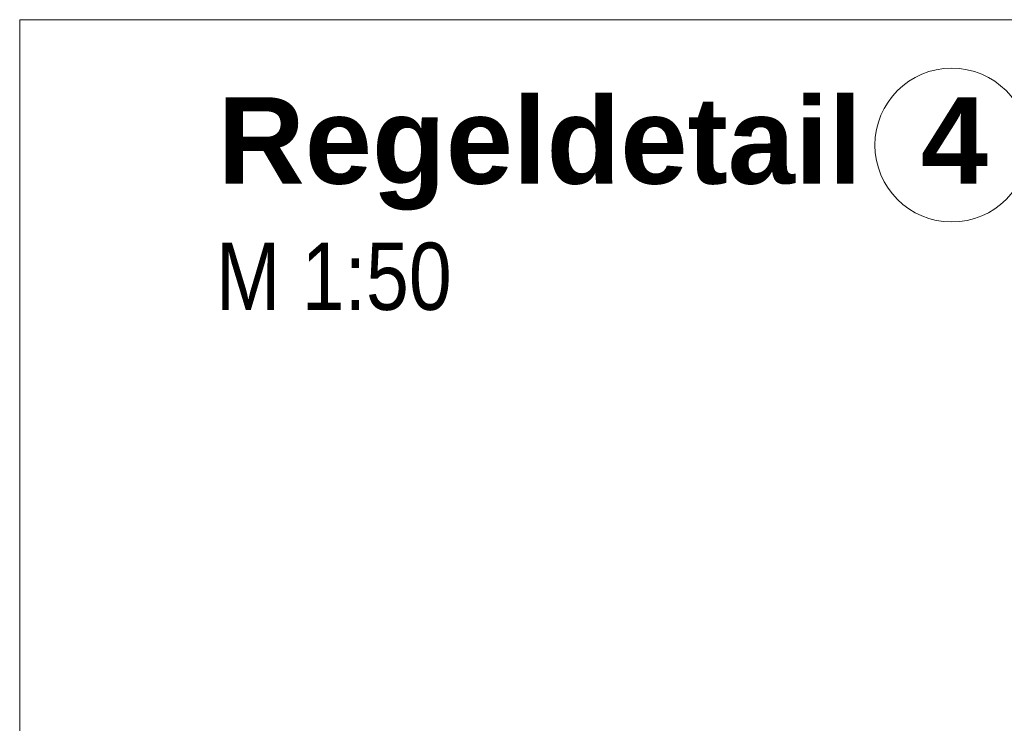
# Model space of a CAD drawing. Extents: x -420 to 300, y 62 to 1162.
# Tile 130 of 130: x 187 to 207, y 728 to 742. Entities that reach past the tile are written whole.
import ezdxf
from ezdxf.lldxf.tags import DXFTag

# ---------------------------------------------------------------- set-up
doc = ezdxf.new("R2010")
doc.units = 0
doc.layers.get('0').update_dxf_attribs({"lineweight": 35})
doc.layers.add('E_Detail_Beschriftung', color=7, linetype='Continuous', lineweight=13, true_color=0x009900)
doc.layers.add('E_Leerrohr Beschriftung', color=1, linetype='Continuous', lineweight=9, true_color=0xff0000)
doc.layers.add('E_Detail_Linie_Text_Bem', color=7, linetype='Continuous', lineweight=13)
doc.styles.get("Standard").update_dxf_attribs({"font": 'ARIALN.TTF'})
tags = doc.linetypes.add('fein_strichliert-A06G9FCV8I', pattern=[4, 1, -2, 1]).pattern_tags.tags
tags[8:9] = [DXFTag(74, 4), DXFTag(75, 0), DXFTag(340, '0'), DXFTag(46, 0.0), DXFTag(50, 0.0), DXFTag(44, 0.0), DXFTag(45, 0.0)]
tags[6:7] = [DXFTag(74, 4), DXFTag(75, 0), DXFTag(340, '0'), DXFTag(46, 0.0), DXFTag(50, 0.0), DXFTag(44, 0.0), DXFTag(45, 0.0)]
tags[4:5] = [DXFTag(74, 4), DXFTag(75, 0), DXFTag(340, '0'), DXFTag(46, 0.0), DXFTag(50, 0.0), DXFTag(44, 0.0), DXFTag(45, 0.0)]

# ---------------------------------------------------------------- blocks, each defined once
blk = doc.blocks.new('Referenz-A06G9FCZ8I')
at = {"layer": 'E_Detail_Linie_Text_Bem', "linetype": 'fein_strichliert-A06G9FCV8I', "ltscale": 0.65}
for p, q in [((249.398, 742.432), (186.629, 742.432)), ((186.629, 742.432), (186.629, 681.115))]:
    blk.add_line(p, q, dxfattribs=at)
at = {"layer": 'E_Leerrohr Beschriftung', "linetype": 'Continuous', "ltscale": 0.13}
blk.add_circle((206.028, 739.825), 1.6, dxfattribs=at)
at = {"layer": 'E_Detail_Beschriftung', "color": 1, "linetype": 'Continuous', "lineweight": 35, "ltscale": 0.35, "true_color": 0xff0000, "char_height": 1.8, "attachment_point": 1}
for s, insert in [('{\\fArial|b1|i0;Regeldetail}', (190.747, 740.82)), ('{\\fArial|b1|i0;4}', (205.385, 740.82))]:
    blk.add_mtext(s, dxfattribs=dict(at, insert=insert))
at = {"layer": 'E_Detail_Beschriftung', "linetype": 'Continuous', "ltscale": 0.13, "insert": (190.717, 737.796), "char_height": 1.4, "attachment_point": 1}
blk.add_mtext('{\\fArial Narrow;M 1:50}', dxfattribs=at)

msp = doc.modelspace()

# ---------------------------------------------------------------- block references
at = {"color": 8, "lineweight": 25, "ltscale": 0.25, "true_color": 0x808080}
msp.add_blockref('Referenz-A06G9FCZ8I', (0, 0), dxfattribs=at)

doc.saveas('drawing.dxf')
